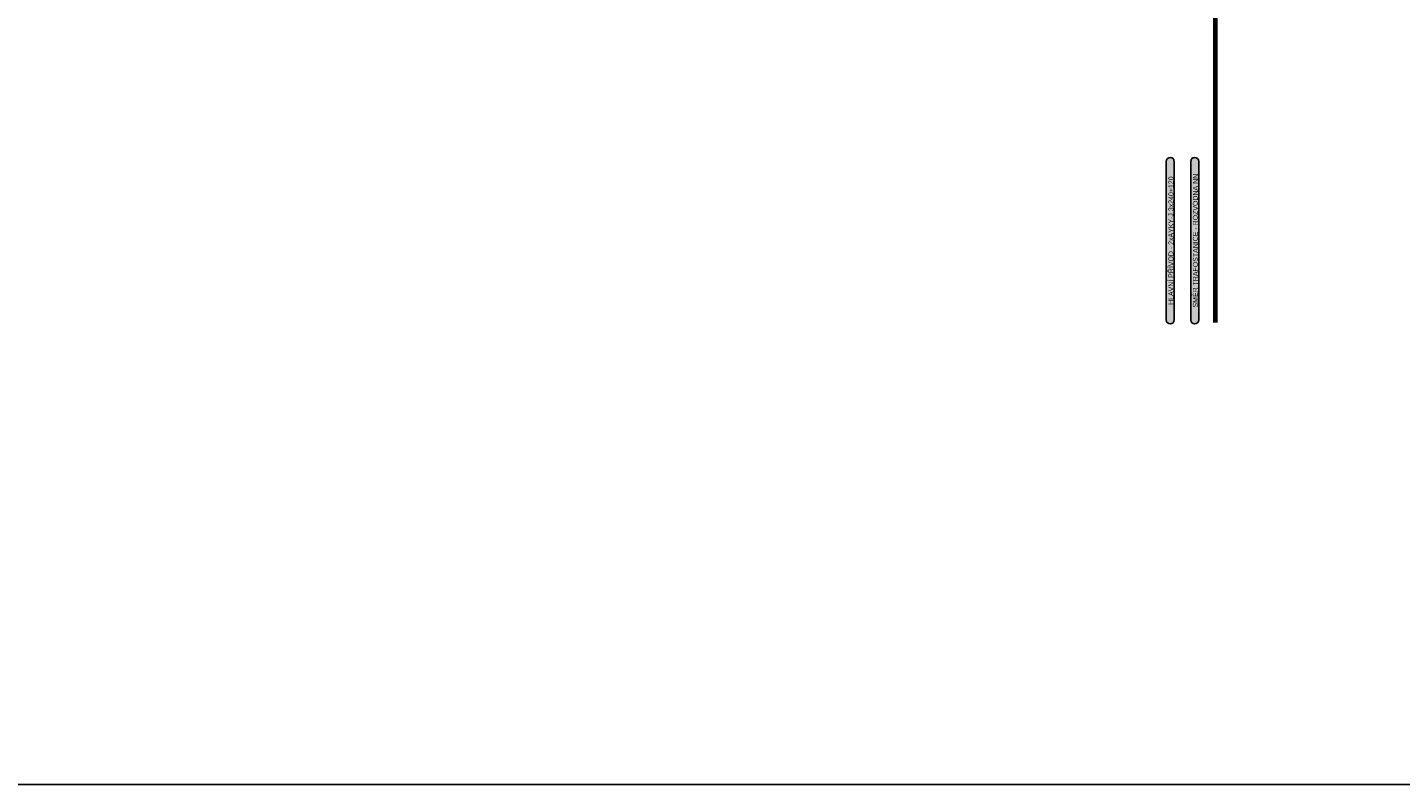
# Model space of a CAD drawing. Extents: x -10604 to 417874, y -84886 to -28187.
# Tile 11 of 32: x 29915 to 60854, y -84687 to -67624. Entities that reach past the tile are written whole.
import ezdxf
from ezdxf.enums import TextEntityAlignment as Align

# ---------------------------------------------------------------- set-up
doc = ezdxf.new("R2010")
doc.units = 0
doc.header["$MEASUREMENT"] = 0
doc.layers.get('0').update_dxf_attribs({"linetype": 'CONTINUOUS'})
doc.layers.add('__Temná modrá', color=7, linetype='CONTINUOUS', true_color=0x0000c7)
doc.layers.add('MP2000N', color=7, linetype='CONTINUOUS', plot=False)
doc.styles.add('GENERATED_STYLE_1', font='arial.ttf')

# ---------------------------------------------------------------- blocks, each defined once
blk = doc.blocks.new('150a1')
at = {"layer": 'MP2000N', "color": 6, "linetype": 'Continuous'}
blk.add_lwpolyline([(-61100, 29150), (0, 29150), (0, 0), (-61100, 0)], close=True, dxfattribs=at)
blk = doc.blocks.new('TEXT POPIS 250')
h = blk.add_hatch(color=21)
h.dxf.hatch_style = 2
h.paths.add_polyline_path([(-11900, 600, 1), (-11900, -600), (11900, -600, 1), (11900, 600)])
at = {"color": 7}
for p, q in [((-11900, 600), (11900, 600)), ((-11900, -600), (11900, -600))]:
    blk.add_line(p, q, dxfattribs=at)
for centre, start, end in [((-11900, 0), 90, 270), ((11900, 0), 270, 90)]:
    blk.add_arc(centre, 600, start, end, dxfattribs=at)
at = {"color": 7, "linetype": 'Continuous', "style": 'GENERATED_STYLE_1'}
blk.add_attdef('TEXT', text='', height=750, dxfattribs=at).set_placement((0, 0), align=Align.MIDDLE)

msp = doc.modelspace()

# ---------------------------------------------------------------- linework, layer by layer
at = {"layer": '__Temná modrá', "lineweight": 70}
msp.add_line((56685, -74275), (56685, -48099), dxfattribs=at)

# ---------------------------------------------------------------- block references
at = {"xscale": 0.15, "yscale": 0.15, "zscale": 0.15, "rotation": 90}
for p, values in [((55666, -72430), {'TEXT': 'HLAVNÍ PŘÍVOD - 2xAYKY-J 3x240+120'}), ((56217, -72430), {'TEXT': 'SMĚR TRAFOSTANICE - ROZVODNA NN'})]:
    msp.add_blockref('TEXT POPIS 250', p, dxfattribs=at).add_auto_attribs(values)
at = {"layer": 'MP2000N', "color": 6, "xscale": 1.5, "yscale": 1.5, "zscale": 1.5}
msp.add_blockref('150a1', (110442, -84687), dxfattribs=at)

doc.saveas('drawing.dxf')
